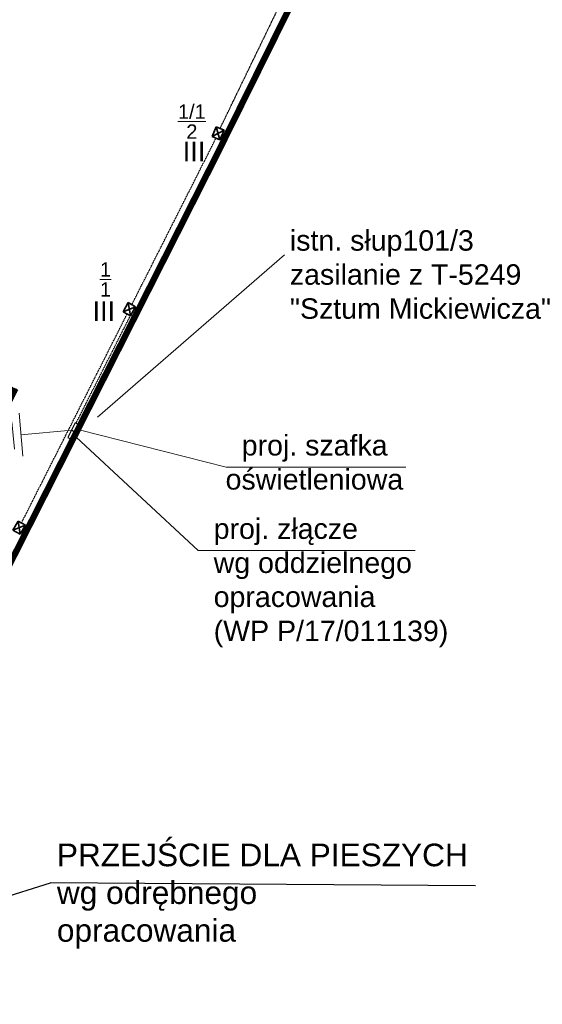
# Model space of a CAD drawing. Header units: millimetres. Extents: x 6567289036 to 6568990308, y 5976640423 to 5977332400.
# Tile 46 of 216: x 6568088005 to 6568112958, y 5976852840 to 5976899827. Entities that reach past the tile are written whole.
import ezdxf

# ---------------------------------------------------------------- set-up
doc = ezdxf.new("R2010")
doc.units = ezdxf.units.MM
for name, pattern in [('ACAD_ISO03W100', [30, 12, -18]), ('ACAD_ISO04W100', [30, 24, -3, 0, -3]), ('ACAD_ISO10W100', [18, 12, -3, 0, -3]), ('HIDDEN2', [4.7625, 3.175, -1.5875])]:
    doc.linetypes.add(name, pattern=pattern)
for name, color, linetype, lineweight in [('_ZAKRES_OPRACOWANIA', 182, 'HIDDEN2', 50), ('OBSZAR WPISANY DO REJESTRU ZABYTKÓW', 10, 'FENCELINE1', 35), ('proj. kabel', 1, 'ACAD_ISO03W100', 30), ('proj. opis', 1, 'Continuous', 20), ('proj. opis - ośw.', 1, 'Continuous', 9), ('proj. oprawy dogruntowe', 1, 'Continuous', 35), ('proj. oświetlenie - beton', 1, 'Continuous', 35)]:
    doc.layers.add(name, color=color, linetype=linetype, lineweight=lineweight)
doc.layers.add('Elektryka', color=1, linetype='Continuous')
doc.styles.get("Standard").update_dxf_attribs({"font": 'arial.ttf'})
doc.linetypes.add('FENCELINE1', pattern='A,6.35,-2.54,[133,ltypeshp.shx,S=2.54,R=0,X=-2.54,Y=0],-2.54,25.4', length=36.83)
picture_1 = doc.add_image_def('image2.jpg', size_in_pixel=(6997, 9782))

# ---------------------------------------------------------------- blocks, each defined once
blk = doc.blocks.new('A$C288F3E1E')
at = {"layer": 'Elektryka', "lineweight": 30}
for points in [[(3097, -1404), (3278, -1047), (3055, -934), (2874, -1290)], [(3278, -1047), (3459, -691), (3237, -577), (3055, -934)]]:
    blk.add_lwpolyline(points, close=True, dxfattribs=at)
at = {"layer": 'proj. opis', "lineweight": 15}
for p, q in [((4292, -319), (13223, 7430)), ((3414, -922), (10438, -2700)), ((3284, -1271), (9099, -6679))]:
    blk.add_line(p, q, dxfattribs=at)
at = {"layer": 'proj. opis', "color": 7, "linetype": 'Continuous', "lineweight": 15}
blk.add_line((10438, -2700), (19014, -2700), dxfattribs=at)
at = {"layer": 'proj. opis', "linetype": 'Continuous', "lineweight": 15}
for p, q in [((10438, -2700), (19014, -2700)), ((9099, -6679), (19466, -6679))]:
    blk.add_line(p, q, dxfattribs=at)
at = {"layer": 'proj. opis - ośw.', "ltscale": 0.005}
for p, q in [((550, -124), (736, -2180)), ((208, -534), (327, -1839)), ((643, -1152), (3063, -933)), ((-133, -943), (-83, -1498))]:
    blk.add_line(p, q, dxfattribs=at)
at = {"layer": 'proj. opis', "linetype": 'Continuous', "char_height": 975, "attachment_point": 1}
for s, insert, width in [('\\A1;{\\W7.29221;   }istn. słup101/3\\P{\\W7.29221;   }zasilanie z T-5249\\P{\\W7.29221;   }"Sztum Mickiewicza"', (5203, 8609), 42678.05), ('\\A1;{\\W7.29221;   }proj. szafka\\P{\\W9.92023;  }oświetleniowa ', (2904, -1167), 23393.09), ('\\A1;{\\W7.29221;   }proj. złącze\\P{\\W7.29221;   }wg oddzielnego \\P{\\W7.29221;   }opracowania\\P{\\W7.29221;   }(WP P/17/011139)', (1565, -5146), 42678.05)]:
    blk.add_mtext(s, dxfattribs=dict(at, insert=insert, width=width))
at = {"layer": 'proj. opis', "color": 1, "linetype": 'Continuous', "insert": (-4734, 228), "char_height": 975, "width": 23393.09, "attachment_point": 1}
blk.add_mtext('\\A1;{\\fTimes New Roman|b0|i0|c238|p18;\\W1;R\\fArial|b0|i0|c0|p34;\\H1x;≤\\fArial|b0|i0|c238|p34;10\\fSymbol|b0|i0|c2|p18;W}', dxfattribs=at)
blk = doc.blocks.new('oświetlenie beton')
at = {"layer": 'proj. oświetlenie - beton'}
for p, q in [((-0.25, 0.2), (0.25, 0.2)), ((-0.25, -0.2), (-0.25, 0.2)), ((0.25, 0.2), (-0.25, -0.2)), ((-0.25, 0.2), (0.25, -0.2)), ((0.25, 0.2), (0.25, -0.2)), ((0.25, -0.2), (-0.25, -0.2))]:
    blk.add_line(p, q, dxfattribs=at)
blk = doc.blocks.new('A$C46B91495')
at = {"layer": 'proj. kabel', "ltscale": 0.03}
for points in [[(36548, 301), (40203, 7850)], [(32334, -8109), (36355, -160)], [(27063, -18527), (32108, -8555)], [(29670, -13762), (32260, -8642)]]:
    blk.add_lwpolyline(points, dxfattribs=at)
at = {"layer": 'proj. oświetlenie - beton'}
for p, xscale, yscale, zscale, rotation in [((36452, 71), 999.9999999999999, 999.9999999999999, 999.9999999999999, 67.25860912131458), ((32210, -8326), 1000.000000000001, 1000.000000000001, 1000.000000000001, 60.35121626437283), ((26954, -18752), 1000.000000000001, 1000.000000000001, 1000.000000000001, 60.35121626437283)]:
    blk.add_blockref('oświetlenie beton', p, dxfattribs=dict(at, xscale=xscale, yscale=yscale, zscale=zscale, rotation=rotation))
at = {"layer": 'proj. opis', "linetype": 'Continuous', "char_height": 975, "width": 23393.09, "attachment_point": 1}
for s, insert in [('\\A1;{\\H1x;\\W9.92023;  \\H0.7x;\\W1;\\S1\\/1/2;}', (27028, 1446)), ('\\A1;{\\H1x;\\W9.92023;  \\H0.7x;\\W1;\\S1/1;}', (23304, -6085))]:
    blk.add_mtext(s, dxfattribs=dict(at, insert=insert))
at = {"layer": 'proj. oprawy dogruntowe', "char_height": 927.5, "attachment_point": 1}
for insert in [(34762, -338), (30454, -7956)]:
    blk.add_mtext_dynamic_manual_height_columns('III', width=3.31, gutter_width=1, heights=[0], dxfattribs=dict(at, insert=insert))

msp = doc.modelspace()

# ---------------------------------------------------------------- hatches: boundary and pattern name
at = {"lineweight": 9}
h = msp.add_hatch(dxfattribs=at)
h.set_pattern_fill('ANSI31', color=6, scale=200)
h.set_pattern_definition([(45, (6568063979.2, 5976869343.05), (-449.013, 449.013), [])])
h.paths.add_polyline_path([(6568077525.367648, 5976891513.250841), (6568076488.07168, 5976892116.658733), (6568072317.583602, 5976884819.661621), (6568063254.199482, 5976869832.28672), (6568064162.168241, 5976869207.999724), (6568073599.505193, 5976884644.26897)])
h.paths.add_polyline_path([(6568082360.812219, 5976899973.705448), (6568081252.340541, 5976900452.579007), (6568076488.07168, 5976892116.658733), (6568077525.367648, 5976891513.250841)])
edge = h.paths.add_edge_path()
edge.add_line((6568091101.627829, 5976923750.931189), (6568089935.03712, 5976924043.556993))
edge.add_arc((6567992301.881518, 5976945671.477103), 100000.000005, 342.71040070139, 347.50941396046, ccw=False)
edge.add_line((6568087783.358042, 5976915951.321621), (6568088917.272498, 5976915554.753883))
edge.add_arc((6567993469.106991, 5976945381.716541), 100000.000001, 342.64629750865, 347.50773249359)
edge = h.paths.add_edge_path()
edge.add_line((6568092680.258745, 5976932101.33863), (6568092903.689122, 5976933246.731118))
edge.add_line((6568092903.689122, 5976933246.731118), (6568091792.104932, 5976933815.934116))
edge.add_line((6568091792.104932, 5976933815.934116), (6568091500.646786, 5976932321.804373))
edge.add_line((6568091500.646786, 5976932321.804373), (6568090741.585437, 5976928075.321453))
edge.add_arc((6567992301.881529, 5976945671.477131), 100000.000001, 347.50941394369, 349.865380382, ccw=False)
edge.add_line((6568089935.03712, 5976924043.556993), (6568091101.627829, 5976923750.931189))
edge.add_arc((6567993469.106983, 5976945381.716519), 100000.000003, 347.50773250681, 349.86551290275)
edge.add_line((6568091908.851592, 5976927785.788525), (6568092680.258745, 5976932101.33863))
edge = h.paths.add_edge_path()
edge.add_arc((6568091911.962831, 5976943831.808), 3000.000004, 348.9619916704, 369.880047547)
edge.add_line((6568094867.470249, 5976944346.566118), (6568093419.78353, 5976944077.659523))
edge.add_arc((6568090560.299772, 5976943170.271716), 2999.999999, -11.0380083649, 17.6055729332, ccw=False)
edge.add_line((6568093504.800942, 5976942595.891307), (6568091792.104932, 5976933815.934116))
edge.add_line((6568091792.104932, 5976933815.934116), (6568092903.689122, 5976933246.731118))
edge.add_line((6568092903.689122, 5976933246.731118), (6568094856.464005, 5976943257.427591))
edge = h.paths.add_edge_path()
edge.add_line((6568093264.723392, 5976946509.500827), (6568089986.455442, 5976948165.669724))
edge.add_line((6568089986.455442, 5976948165.669724), (6568089429.448664, 5976947102.676013))
edge.add_line((6568089429.448664, 5976947102.676013), (6568091913.06033, 5976945847.964542))
edge.add_arc((6568090560.299771, 5976943170.271717), 2999.999999, 17.6055729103, 63.1972625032, ccw=False)
edge.add_line((6568093419.78353, 5976944077.659523), (6568094867.470249, 5976944346.566118))
edge.add_arc((6568091911.962838, 5976943831.808001), 2999.999996, 9.880047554, 63.1972625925)
h = msp.add_hatch(dxfattribs=at)
h.set_pattern_fill('ANSI37', color=6, scale=100)
h.set_pattern_definition([(45, (-370502.93, 598048.16), (-224.506403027, 224.506403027), []), (135, (-370502.93, 598048.16), (-224.506403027, -224.506403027), [])])
h.paths.add_polyline_path([(6568061583.103197, 5976895286.960292), (6568061027.855131, 5976894337.381658), (6568071965.853998, 5976887947.715368, -0.2117768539), (6568072914.203099, 5976886632.470236), (6568073032.429995, 5976886070.410206), (6568074634.243004, 5976888873.061762), (6568074130.986998, 5976888714.492424, -0.2115975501), (6568072520.8663, 5976888895.263786)])
h.paths.add_polyline_path([(6568077412.100708, 5976887494.76948, -0.2270774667), (6568076361.254086, 5976888865.943306), (6568076267.387123, 5976889312.194253), (6568074700.14818, 5976886570.036061), (6568075224.661353, 5976886735.30326, -0.1964328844), (6568076732.571331, 5976886610.334108), (6568087424.636168, 5976881170.876765), (6568087919.264144, 5976882153.398717)])
h.paths.add_polyline_path([(6568076379.671942, 5976874918.163722), (6568081156.425012, 5976874918.163722), (6568081156.425012, 5976877143.729889), (6568076379.671942, 5976877143.729889)], flags=9)
h.paths.add_polyline_path([(6568088709.142852, 5976939500.979159), (6568092197.041897, 5976939500.979159), (6568092197.041897, 5976941155.23564), (6568088709.142852, 5976941155.23564)], flags=9)
h.paths.add_polyline_path([(6568094701.613878, 5976934389.725013), (6568098178.094096, 5976934389.725013), (6568098178.094096, 5976936615.29118), (6568094701.613878, 5976936615.29118)], flags=9)
h.paths.add_polyline_path([(6568084740.626646, 5976918697.097833), (6568088217.106864, 5976918697.097833), (6568088217.106864, 5976920922.664), (6568084740.626646, 5976920922.664)], flags=9)
h.paths.add_polyline_path([(6568086320.929507, 5976902640.91278), (6568089797.409725, 5976902640.91278), (6568089797.409725, 5976904866.478947), (6568086320.929507, 5976904866.478947)], flags=9)
h.paths.add_polyline_path([(6568074538.792762, 5976883475.749846), (6568078015.27298, 5976883475.749846), (6568078015.27298, 5976885701.316013), (6568074538.792762, 5976885701.316013)], flags=9)
h.paths.add_polyline_path([(6568081077.505054, 5976894390.92829), (6568084553.985272, 5976894390.92829), (6568084553.985272, 5976896616.494457), (6568081077.505054, 5976896616.494457)], flags=9)

# ---------------------------------------------------------------- linework, layer by layer
at = {"color": 6, "lineweight": 30}
for p in [(6568085516.120728, 5976857388.416403), (6568109771.610459, 5976858490.047977)]:
    msp.add_line(p, (6568089482.311179, 5976858638.444607), dxfattribs=at)
at = {"layer": '_ZAKRES_OPRACOWANIA', "linetype": 'ACAD_ISO10W100', "ltscale": 0.3, "const_width": 300}
msp.add_lwpolyline([(6568118499.99999, 5976936940.000013), (6568106960, 5976912650), (6568097339.99999, 5976893229.999985), (6568072290.000009, 5976843720.000004)], dxfattribs=at)
at = {"layer": 'OBSZAR WPISANY DO REJESTRU ZABYTKÓW', "linetype": 'ACAD_ISO04W100'}
for p, q in [((6568101245.781316, 5976901298.13332), (6568096680.942954, 5976891927.408604)), ((6568096680.942954, 5976891927.408604), (6568088534.635152, 5976875826.662134)), ((6568088534.635152, 5976875826.662134), (6568085825.594567, 5976870472.386679))]:
    msp.add_line(p, q, dxfattribs=at)
msp.add_lwpolyline([(6568097339.99999, 5976893229.999985), (6568106960, 5976912650), (6568118499.999086, 5976936939.998114)], dxfattribs=at)

# ---------------------------------------------------------------- block references
at = {"color": 6, "lineweight": 30}
msp.add_blockref('A$C46B91495', (6568061027.855131, 5976894337.381658), dxfattribs=at)
at = {"color": 1, "lineweight": 30}
msp.add_blockref('A$C288F3E1E', (6568087424.636168, 5976881170.876765), dxfattribs=at)

# ---------------------------------------------------------------- texts
at = {"color": 6, "lineweight": 30, "insert": (6568088702.269283, 5976860508.026409), "char_height": 1080, "attachment_point": 1}
msp.add_mtext_dynamic_manual_height_columns('{\\W2.576449; }PRZEJŚCIE DLA PIESZYCH\\P{\\W2.576449; }wg odrębnego \\P{\\W2.576449; }opracowania', width=26393.89705849, gutter_width=12.5, heights=[0], dxfattribs=at)

# ---------------------------------------------------------------- pictures from other files: only their frames are drawn
at = {"color": 6, "lineweight": 30}
image = msp.add_image(picture_1, insert=(6567921000, 5976718000), size_in_units=(296500, 414515.220809), dxfattribs=at)
image.dxf.flags = 7

doc.saveas('drawing.dxf')
